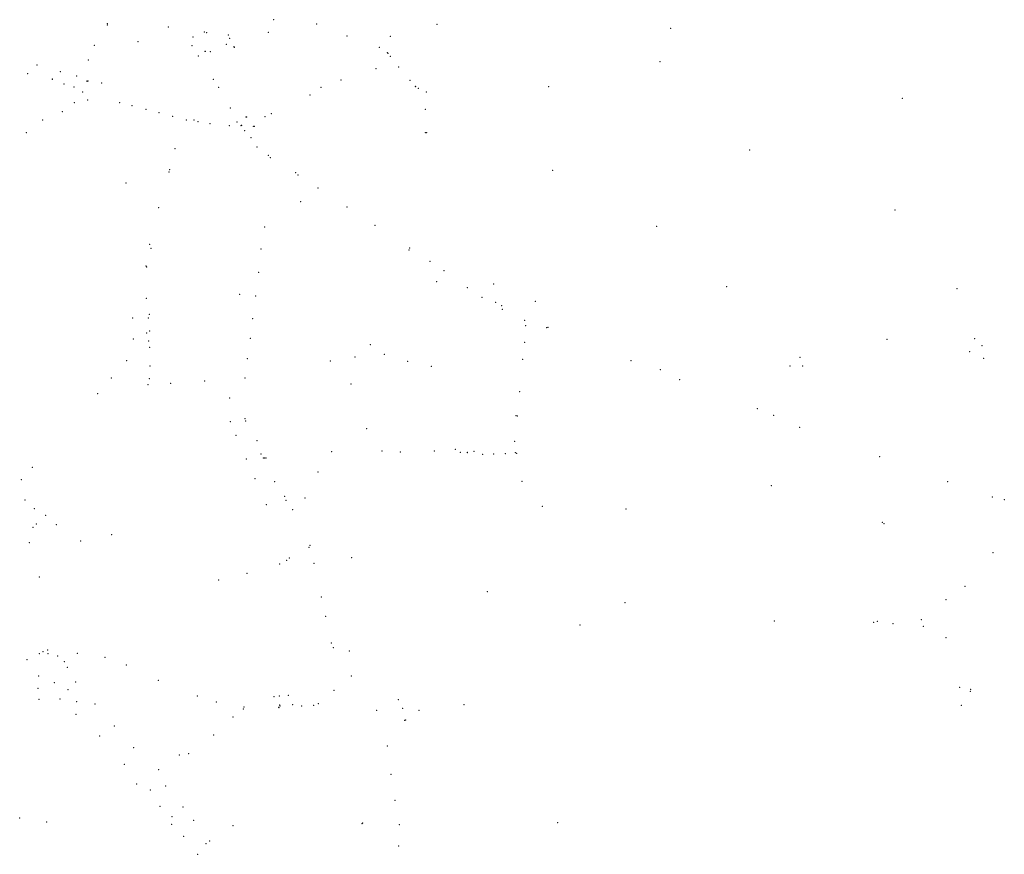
# Model space of a CAD drawing. Header units: metres. Extents: x 6434458 to 6462360, y 5631591 to 5655284.
# Tile 31 of 34: x 6448409 to 6462355, y 5631591 to 5643418. Entities that reach past the tile are written whole.
import ezdxf

# ---------------------------------------------------------------- set-up
doc = ezdxf.new("R2010")
doc.units = ezdxf.units.M
doc.set_wipeout_variables(frame=1)
doc.layers.get('0').update_dxf_attribs({"linetype": 'CONTINUOUS', "lineweight": 18})
doc.layers.add('OS_PunktOsnowyPoziomej', color=7, linetype='CONTINUOUS', lineweight=18)
doc.layers.add('OS_PunktOsnowyWysokosciowej', color=7, linetype='CONTINUOUS', lineweight=18)

# ---------------------------------------------------------------- blocks, each defined once
blk = doc.blocks.new('OSSP')
at = {"color": 0, "linetype": 'Continuous', "lineweight": 18}
blk.add_wipeout([(-1.2, 1.2999999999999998), (1.3, 1.2999999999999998), (1.3, -1.2000000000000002), (-1.2, -1.2000000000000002)], dxfattribs=at)
at = {"color": 0, "linetype": 'Continuous', "lineweight": 18, "flags": 128}
blk.add_lwpolyline([(-1.2, 1.3), (1.3, 1.3), (1.3, -1.2), (-1.2, -1.2), (-1.2, 1.3)], close=True, dxfattribs=at)
for points in [[(-0.4, 0), (0.4, 0)], [(0, 0.4), (0, -0.4)]]:
    blk.add_lwpolyline(points, dxfattribs=at)
blk = doc.blocks.new('OSPB')
at = {"color": 0, "linetype": 'Continuous', "lineweight": 18}
blk.add_wipeout([(-2, -1.1), (2, -1.1), (0.1, 2.1000000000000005)], dxfattribs=at)
at = {"linetype": 'Continuous', "lineweight": 25}
blk.add_hatch(color=0, dxfattribs=at).paths.add_polyline_path([(0, -0.22360679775, 1), (0, 0.22360679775, 1)])
at = {"color": 0, "linetype": 'Continuous', "lineweight": 18, "flags": 128}
blk.add_lwpolyline([(-2, -1.1), (2, -1.1), (0.1, 2.1), (-2, -1.1)], close=True, dxfattribs=at)
at = {"color": 0, "linetype": 'Continuous', "lineweight": 25}
blk.add_circle((0, 0), 0.22360679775, dxfattribs=at)
blk = doc.blocks.new('OSSH')
at = {"color": 0, "linetype": 'Continuous', "lineweight": 18}
blk.add_wipeout([(-1.2, 0.8999999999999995), (4.163336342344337e-17, -1.5000000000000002), (1.3, 0.8999999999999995)], dxfattribs=at)
at = {"color": 0, "linetype": 'Continuous', "lineweight": 18, "flags": 128}
blk.add_lwpolyline([(-1.2, 0.9), (0, -1.5), (1.3, 0.9), (-1.2, 0.9)], close=True, dxfattribs=at)
for points in [[(-0.3, 0), (0.3, 0)], [(0, 0.3), (0, -0.3)]]:
    blk.add_lwpolyline(points, dxfattribs=at)
blk = doc.blocks.new('OSHB')
at = {"linetype": 'Continuous', "lineweight": 18}
blk.add_hatch(color=0, dxfattribs=at).paths.add_polyline_path([(-1.7, 1), (1.7, 1), (0, -2), (-1.7, 0.9)])
at = {"color": 0, "linetype": 'Continuous', "lineweight": 18, "flags": 128}
blk.add_lwpolyline([(-1.7, 1), (1.7, 1), (0, -2), (-1.7, 0.9)], close=True, dxfattribs=at)

msp = doc.modelspace()

# ---------------------------------------------------------------- linework, layer by layer
at = {"layer": 'OS_PunktOsnowyPoziomej'}
for p in [(6452006.053000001, 5643417.106999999), (6449648.263, 5643341.737), (6450512.613, 5643311.917), (6452613.873, 5643357.447), (6454317.573, 5643354.167), (6457626.873, 5643294.417), (6450864.423, 5643172.317), (6451056.013, 5643235.726999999), (6451362.813, 5643202.106999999), (6451928.423, 5643237.687), (6453044.943, 5643188.707), (6453658.133, 5643183.017), (6449467.713000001, 5643052.358), (6450085.803, 5643104.257), (6450850.393, 5643049.267), (6451335.633, 5643069.007), (6451450.623, 5643025.377), (6453501.563, 5643025.137000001), (6450938.002999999, 5642903.007), (6451038.073, 5642970.766999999), (6451110.582999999, 5642966.357), (6453656.313, 5642900.297), (6448653.983, 5642776.628), (6449383.073, 5642847.578), (6453456.513, 5642723.417), (6453778.773, 5642745.228), (6457479.24, 5642823.53), (6448523.623, 5642650.748), (6448983.703, 5642683.048), (6449215.353, 5642621.178), (6448869.173, 5642573.298), (6449036.733, 5642504.468), (6449177.903, 5642464.188), (6449375.733, 5642548.508), (6449568.883, 5642522.358), (6451150.723, 5642570.467), (6452960.633, 5642561.957), (6454016.363, 5642470.618), (6455901.57, 5642469.089999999), (6449301.143, 5642393.958), (6452519.223, 5642351.257), (6454166.903, 5642394.398000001), (6460910.92, 5642304.04), (6449182.913, 5642243.277999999), (6449373.763, 5642278.878), (6449825.613, 5642244.238), (6449998.813, 5642198.637), (6451391.693, 5642165.237), (6449012.223, 5642112.197999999), (6450199.953, 5642145.117), (6450380.793, 5642097.957), (6450574.053, 5642046.977), (6451625.123, 5642037.237), (6451972.813, 5642085.146999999), (6454153.383, 5642146.338), (6448735.153, 5641996.328), (6450767.673, 5641995.817), (6450934.493, 5641971.137000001), (6451103.023, 5641944.697), (6451376.673, 5641917.117), (6451549.723, 5641922.217), (6451717.223, 5641908.687), (6448504.913, 5641817.298), (6451594.803, 5641843.927), (6451685.743, 5641743.667), (6454171.303000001, 5641817.158), (6451768.513, 5641612.717), (6450609.263, 5641589.887), (6451958.463, 5641462.527), (6458750.309999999, 5641570.629999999), (6450531.283, 5641294.447), (6452350.943, 5641217.857), (6455958.148411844, 5641283.753745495), (6449915.493, 5641104.198), (6452632.753, 5641033.408), (6452388.133, 5640837.268), (6453046.213, 5640762.758), (6450377.433, 5640751.858), (6460805.14, 5640720.64), (6453439.923, 5640504.188000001), (6457432.76, 5640488.54), (6451878.113, 5640478.098), (6450267.833, 5640176.618), (6451828.733, 5640170.478), (6453930.193, 5640181.868), (6454219.993, 5639991.947999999), (6450205.354, 5639915.428), (6451795.233, 5639839.158), (6454417.393, 5639861.498), (6454313.323, 5639704.947999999), (6455121.423, 5639674.659), (6451522.614, 5639528.098), (6454750.633, 5639619.538), (6458421.02, 5639632.84), (6461685.3, 5639604.02), (6450202.994, 5639469.558), (6451751.423999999, 5639502.148), (6454955.823, 5639485.678), (6455149.453, 5639413.738), (6455713.833, 5639427.729), (6455243.963, 5639314.518), (6450007.674, 5639190.828), (6450229.424, 5639189.148), (6451709.354, 5639179.648), (6455560.783, 5639157.709), (6450206.354, 5638980.328), (6455891.243, 5639060.799), (6450019.574, 5638893.817999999), (6450235.324, 5638862.638), (6451673.534, 5638904.769), (6455559.503, 5638847.018), (6460693.69, 5638890.72), (6461933.95, 5638897.959999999), (6453575.083, 5638674.438), (6461862.11, 5638714.2), (6462037.37, 5638797.62), (6449922.964, 5638584.188), (6451635.164, 5638615.868999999), (6452808.874, 5638582.758), (6453157.463999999, 5638636.588), (6453904.443, 5638578.788), (6455534.752999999, 5638603.008), (6459458.78, 5638631.85), (6462062.86, 5638620.23), (6450256.824, 5638510.669), (6454237.673, 5638504.598), (6457481.72, 5638457.64), (6459320.36, 5638510.18), (6459496.92, 5638508.210000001), (6449705.314, 5638342.709), (6450546.434, 5638264.599), (6451028.934, 5638299.759), (6451599.214, 5638341.949), (6453100.154, 5638255.379), (6449513.754, 5638117.489), (6450226.184, 5638245.709), (6455488.582999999, 5638147.839), (6451381.174, 5638054.77), (6451390.284, 5637722.521), (6451598.704, 5637762.9), (6455458.093000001, 5637803.819), (6453322.944, 5637624.009), (6451473.144, 5637529.321), (6451768.014000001, 5637453.831), (6455419.463, 5637441.749), (6452829.673999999, 5637298.019), (6453799.144, 5637290.429), (6454279.624, 5637305.448), (6454577.834, 5637330.468), (6454650.764, 5637286.629), (6454747.354, 5637281.738999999), (6454844.294, 5637299.679), (6455427.183, 5637282.099), (6451621.074, 5637194.851), (6451824.984, 5637262.180999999), (6454964.284, 5637257.139), (6455121.304, 5637263.659), (6455287.733, 5637266.679), (6448588.364, 5637074.308), (6452633.914, 5637010.05), (6448433.654, 5636899.438000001), (6451739.554, 5636916.441), (6452020.094, 5636872.771), (6455523.843, 5636874.879), (6459054.87, 5636812.76), (6448484.574, 5636613.857999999), (6452163.664, 5636664.811), (6452448.934, 5636639.29), (6462354.07, 5636617.19), (6448616.124, 5636491.148), (6451904.094, 5636546.811), (6452275.294, 5636474.141), (6455809.423000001, 5636523.39), (6456997.483419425, 5636483.998573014), (6448775.314, 5636394.188), (6448598.354, 5636225.808), (6448928.044, 5636260.649), (6460652.42, 5636276.48), (6449273.664, 5636030.359), (6449709.963999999, 5636118.739000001), (6448547.204, 5636007.838), (6452520.714, 5635969.63), (6452229.384, 5635788.16), (6453108.744, 5635793.129), (6452090.644, 5635704.14), (6452576.543999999, 5635712.65), (6448688.654, 5635520.848), (6451226.324, 5635477.919999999), (6451629.044, 5635570.55), (6452683.304, 5635236.129), (6455033.44, 5635314.56), (6452744.604, 5634963.139), (6460554.019999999, 5634893.629999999), (6460776.79, 5634858.63), (6461208.67, 5634820.2), (6452825.064000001, 5634586.358), (6448513.044, 5634349.198), (6448811.354, 5634434.978), (6448948.894, 5634401.378), (6449224.824, 5634437.498), (6449618.644, 5634384.178), (6453079.37, 5634471.68), (6449042.963999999, 5634321.958), (6449918.664, 5634272.629), (6448675.734, 5634116.528), (6453105.414, 5634118.197999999), (6448666.094, 5633943.828), (6448900.184, 5634022.098), (6449202.574, 5634031.158), (6450371.884, 5634055.478000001), (6461720.67, 5633957.22), (6461876.66, 5633928.85), (6448681.154, 5633789.208), (6448981.564, 5633790.868), (6449092.974, 5633925.418), (6450922.784, 5633834.348), (6452012.624, 5633825.878), (6452084.724, 5633835.048), (6452214.914, 5633844.058), (6452859.914, 5633916.668), (6449475.664, 5633719.508), (6451195.174, 5633751.688), (6451576.194, 5633651.588), (6452079.894, 5633669.148), (6452273.914, 5633711.248), (6452401.394000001, 5633692.448), (6452640.654, 5633725.487999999), (6453771.01, 5633781.17), (6453832.37, 5633659.59), (6461744.01, 5633704.11), (6449207.254, 5633575.378), (6451428.214, 5633538.468), (6453467.414, 5633633.368), (6454063.63, 5633632.64), (6449749.484, 5633407.088), (6453874.61, 5633494.7), (6449540.314, 5633268.818000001), (6451154.054, 5633284.098), (6450020.944, 5633102.108), (6453615.803999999, 5633125.478), (6450802.364, 5633016.218), (6449892.924, 5632865.459), (6450377.754, 5632790.048), (6453668.553999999, 5632723.318), (6450066.924, 5632589.639), (6450476.124, 5632560.179), (6450258.614, 5632502.539), (6450396.414, 5632269.839), (6450722.374, 5632262.659), (6453723.28, 5632355.03), (6450566.204, 5632124.889), (6448409.61, 5632105.18), (6450563.47, 5632015.44), (6450871.86, 5632070.45), (6451430.44, 5631995.25), (6453258.900000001, 5632023.56), (6453786.41, 5632011.55), (6456027.97, 5632038.459999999), (6450732.01, 5631848.18), (6451048.63, 5631743.34), (6453775.34, 5631709.81), (6450931.84, 5631591.82)]:
    msp.add_point(p, dxfattribs=at)
at = {"layer": 'OS_PunktOsnowyWysokosciowej'}
for p in [(6451226.77, 5642459.43), (6452677.13, 5642459.28), (6453937.2, 5642556.58), (6451883.94, 5642043.98), (6455576.44, 5639080.68), (6453375.56, 5638811.78), (6450248.12, 5638775.14), (6457068.292733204, 5638584.871811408), (6450245.16, 5638333.08), (6457757.345033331, 5638315.042073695), (6458856.728920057, 5637905.434045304), (6459085.903698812, 5637813.732386), (6459456.421925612, 5637643.64788633), (6453539.5, 5637307.46), (6460589.727110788, 5637226.742084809), (6461554.112807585, 5636870.584333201), (6462186.355120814, 5636652.552022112), (6462192.663015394, 5635865.203999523), (6461799.665675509, 5635388.966385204), (6461527.900486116, 5635198.687574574), (6456983.636927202, 5635156.739029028), (6461179.787444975, 5634914.771043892), (6456343.512606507, 5634842.896529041), (6459099.36458965, 5634898.214239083), (6461527.982536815, 5634661.933443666), (6449085.7, 5634242.96), (6449214.45, 5633754.53), (6454702.851502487, 5633713.048685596), (6450668.188700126, 5633000.062806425), (6448790.987071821, 5632049.132717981)]:
    msp.add_point(p, dxfattribs=at)

# ---------------------------------------------------------------- next in the draw order: block references
at = {"layer": 'OS_PunktOsnowyPoziomej', "linetype": 'Continuous', "xscale": 0.5, "yscale": 0.5, "zscale": 0.5}
for name, p in [('OSSP', (6452006.053000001, 5643417.106999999)), ('OSSP', (6449648.263, 5643341.737)), ('OSSP', (6450512.613, 5643311.917)), ('OSSP', (6452613.873, 5643357.447)), ('OSSP', (6454317.573, 5643354.167)), ('OSSP', (6457626.873, 5643294.417)), ('OSSP', (6450864.423, 5643172.317)), ('OSSP', (6451056.013, 5643235.726999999)), ('OSSP', (6451362.813, 5643202.106999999)), ('OSSP', (6451928.423, 5643237.687)), ('OSSP', (6453044.943, 5643188.707)), ('OSSP', (6453658.133, 5643183.017)), ('OSSP', (6449467.713000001, 5643052.358)), ('OSSP', (6450085.803, 5643104.257)), ('OSSP', (6450850.393, 5643049.267)), ('OSSP', (6451335.633, 5643069.007)), ('OSSP', (6451450.623, 5643025.377)), ('OSSP', (6453501.563, 5643025.137000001)), ('OSSP', (6450938.002999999, 5642903.007)), ('OSSP', (6451038.073, 5642970.766999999)), ('OSSP', (6451110.582999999, 5642966.357)), ('OSSP', (6453656.313, 5642900.297)), ('OSSP', (6448653.983, 5642776.628)), ('OSSP', (6449383.073, 5642847.578)), ('OSSP', (6453456.513, 5642723.417)), ('OSSP', (6453778.773, 5642745.228)), ('OSSP', (6457479.24, 5642823.53)), ('OSSP', (6448523.623, 5642650.748)), ('OSSP', (6448869.173, 5642573.298)), ('OSSP', (6448983.703, 5642683.048)), ('OSSP', (6449215.353, 5642621.178)), ('OSSP', (6449036.733, 5642504.468)), ('OSSP', (6449177.903, 5642464.188)), ('OSSP', (6449375.733, 5642548.508)), ('OSSP', (6449568.883, 5642522.358)), ('OSSP', (6451150.723, 5642570.467)), ('OSSP', (6452960.633, 5642561.957)), ('OSSP', (6454016.363, 5642470.618)), ('OSSP', (6455901.57, 5642469.089999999)), ('OSSP', (6449301.143, 5642393.958)), ('OSSP', (6452519.223, 5642351.257)), ('OSSP', (6454166.903, 5642394.398000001)), ('OSSP', (6460910.92, 5642304.04)), ('OSSP', (6449182.913, 5642243.277999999)), ('OSSP', (6449373.763, 5642278.878)), ('OSSP', (6449825.613, 5642244.238)), ('OSSP', (6449998.813, 5642198.637)), ('OSSP', (6451391.693, 5642165.237)), ('OSSP', (6449012.223, 5642112.197999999)), ('OSSP', (6450199.953, 5642145.117)), ('OSSP', (6450380.793, 5642097.957)), ('OSSP', (6450574.053, 5642046.977)), ('OSSP', (6451625.123, 5642037.237)), ('OSSP', (6451972.813, 5642085.146999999)), ('OSSP', (6454153.383, 5642146.338)), ('OSSP', (6448735.153, 5641996.328)), ('OSSP', (6450767.673, 5641995.817)), ('OSSP', (6450934.493, 5641971.137000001)), ('OSSP', (6451103.023, 5641944.697)), ('OSSP', (6451376.673, 5641917.117)), ('OSSP', (6451549.723, 5641922.217)), ('OSSP', (6451717.223, 5641908.687)), ('OSSP', (6448504.913, 5641817.298)), ('OSSP', (6451594.803, 5641843.927)), ('OSSP', (6451685.743, 5641743.667)), ('OSSP', (6454171.303000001, 5641817.158)), ('OSSP', (6451768.513, 5641612.717)), ('OSSP', (6450609.263, 5641589.887)), ('OSSP', (6451958.463, 5641462.527)), ('OSSP', (6458750.309999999, 5641570.629999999)), ('OSSP', (6450531.283, 5641294.447)), ('OSSP', (6452350.943, 5641217.857)), ('OSPB', (6455958.148411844, 5641283.753745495)), ('OSSP', (6449915.493, 5641104.198)), ('OSSP', (6452632.753, 5641033.408)), ('OSSP', (6452388.133, 5640837.268)), ('OSSP', (6453046.213, 5640762.758)), ('OSSP', (6450377.433, 5640751.858)), ('OSSP', (6460805.14, 5640720.64)), ('OSSP', (6453439.923, 5640504.188000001)), ('OSSP', (6457432.76, 5640488.54)), ('OSSP', (6451878.113, 5640478.098)), ('OSSP', (6450267.833, 5640176.618)), ('OSSP', (6451828.733, 5640170.478)), ('OSSP', (6453930.193, 5640181.868)), ('OSSP', (6454219.993, 5639991.947999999)), ('OSSP', (6450205.354, 5639915.428)), ('OSSP', (6451795.233, 5639839.158)), ('OSSP', (6454417.393, 5639861.498)), ('OSSP', (6454313.323, 5639704.947999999)), ('OSSP', (6455121.423, 5639674.659)), ('OSSP', (6451522.614, 5639528.098)), ('OSSP', (6454750.633, 5639619.538)), ('OSSP', (6458421.02, 5639632.84)), ('OSSP', (6461685.3, 5639604.02)), ('OSSP', (6450202.994, 5639469.558)), ('OSSP', (6451751.423999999, 5639502.148)), ('OSSP', (6454955.823, 5639485.678)), ('OSSP', (6455149.453, 5639413.738)), ('OSSP', (6455713.833, 5639427.729)), ('OSSP', (6455243.963, 5639314.518)), ('OSSP', (6450007.674, 5639190.828)), ('OSSP', (6450229.424, 5639189.148)), ('OSSP', (6451709.354, 5639179.648)), ('OSSP', (6455560.783, 5639157.709)), ('OSSP', (6450206.354, 5638980.328)), ('OSSP', (6455891.243, 5639060.799)), ('OSSP', (6450019.574, 5638893.817999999)), ('OSSP', (6450235.324, 5638862.638)), ('OSSP', (6451673.534, 5638904.769)), ('OSSP', (6455559.503, 5638847.018)), ('OSSP', (6460693.69, 5638890.72)), ('OSSP', (6461933.95, 5638897.959999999)), ('OSSP', (6453575.083, 5638674.438)), ('OSSP', (6461862.11, 5638714.2)), ('OSSP', (6462037.37, 5638797.62)), ('OSSP', (6449922.964, 5638584.188)), ('OSSP', (6451635.164, 5638615.868999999)), ('OSSP', (6452808.874, 5638582.758)), ('OSSP', (6453157.463999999, 5638636.588)), ('OSSP', (6453904.443, 5638578.788)), ('OSSP', (6455534.752999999, 5638603.008)), ('OSSP', (6459458.78, 5638631.85)), ('OSSP', (6462062.86, 5638620.23)), ('OSSP', (6450256.824, 5638510.669)), ('OSSP', (6454237.673, 5638504.598)), ('OSSP', (6457481.72, 5638457.64)), ('OSSP', (6459320.36, 5638510.18)), ('OSSP', (6459496.92, 5638508.210000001)), ('OSSP', (6449705.314, 5638342.709)), ('OSSP', (6450546.434, 5638264.599)), ('OSSP', (6451028.934, 5638299.759)), ('OSSP', (6451599.214, 5638341.949)), ('OSSP', (6453100.154, 5638255.379)), ('OSSP', (6449513.754, 5638117.489)), ('OSSP', (6450226.184, 5638245.709)), ('OSSP', (6455488.582999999, 5638147.839)), ('OSSP', (6451381.174, 5638054.77)), ('OSSP', (6451390.284, 5637722.521)), ('OSSP', (6451598.704, 5637762.9)), ('OSSP', (6455458.093000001, 5637803.819)), ('OSSP', (6453322.944, 5637624.009)), ('OSSP', (6451473.144, 5637529.321)), ('OSSP', (6451768.014000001, 5637453.831)), ('OSSP', (6455419.463, 5637441.749)), ('OSSP', (6452829.673999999, 5637298.019)), ('OSSP', (6453799.144, 5637290.429)), ('OSSP', (6454279.624, 5637305.448)), ('OSSP', (6454577.834, 5637330.468)), ('OSSP', (6454650.764, 5637286.629)), ('OSSP', (6454747.354, 5637281.738999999)), ('OSSP', (6454844.294, 5637299.679)), ('OSSP', (6455427.183, 5637282.099)), ('OSSP', (6451621.074, 5637194.851)), ('OSSP', (6451824.984, 5637262.180999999)), ('OSSP', (6454964.284, 5637257.139)), ('OSSP', (6455121.304, 5637263.659)), ('OSSP', (6455287.733, 5637266.679)), ('OSSP', (6448588.364, 5637074.308)), ('OSSP', (6452633.914, 5637010.05)), ('OSSP', (6448433.654, 5636899.438000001)), ('OSSP', (6451739.554, 5636916.441)), ('OSSP', (6452020.094, 5636872.771)), ('OSSP', (6455523.843, 5636874.879)), ('OSSP', (6459054.87, 5636812.76)), ('OSSP', (6448484.574, 5636613.857999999)), ('OSSP', (6452163.664, 5636664.811)), ('OSSP', (6452448.934, 5636639.29)), ('OSSP', (6462354.07, 5636617.19)), ('OSSP', (6448616.124, 5636491.148)), ('OSSP', (6451904.094, 5636546.811)), ('OSSP', (6452275.294, 5636474.141)), ('OSSP', (6455809.423000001, 5636523.39)), ('OSPB', (6456997.483419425, 5636483.998573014)), ('OSSP', (6448775.314, 5636394.188)), ('OSSP', (6448598.354, 5636225.808)), ('OSSP', (6448928.044, 5636260.649)), ('OSSP', (6460652.42, 5636276.48)), ('OSSP', (6449273.664, 5636030.359)), ('OSSP', (6449709.963999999, 5636118.739000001)), ('OSSP', (6448547.204, 5636007.838)), ('OSSP', (6452520.714, 5635969.63)), ('OSSP', (6452229.384, 5635788.16)), ('OSSP', (6453108.744, 5635793.129)), ('OSSP', (6452090.644, 5635704.14)), ('OSSP', (6452576.543999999, 5635712.65)), ('OSSP', (6448688.654, 5635520.848)), ('OSSP', (6451226.324, 5635477.919999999)), ('OSSP', (6451629.044, 5635570.55)), ('OSSP', (6452683.304, 5635236.129)), ('OSSP', (6455033.44, 5635314.56)), ('OSSP', (6452744.604, 5634963.139)), ('OSSP', (6460554.019999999, 5634893.629999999)), ('OSSP', (6460776.79, 5634858.63)), ('OSSP', (6461208.67, 5634820.2)), ('OSSP', (6452825.064000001, 5634586.358)), ('OSSP', (6448513.044, 5634349.198)), ('OSSP', (6448811.354, 5634434.978)), ('OSSP', (6448948.894, 5634401.378)), ('OSSP', (6449224.824, 5634437.498)), ('OSSP', (6449618.644, 5634384.178)), ('OSSP', (6453079.37, 5634471.68)), ('OSSP', (6449042.963999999, 5634321.958)), ('OSSP', (6449918.664, 5634272.629)), ('OSSP', (6448675.734, 5634116.528)), ('OSSP', (6453105.414, 5634118.197999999)), ('OSSP', (6448666.094, 5633943.828)), ('OSSP', (6448900.184, 5634022.098)), ('OSSP', (6449202.574, 5634031.158)), ('OSSP', (6450371.884, 5634055.478000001)), ('OSSP', (6461720.67, 5633957.22)), ('OSSP', (6461876.66, 5633928.85)), ('OSSP', (6448681.154, 5633789.208)), ('OSSP', (6448981.564, 5633790.868)), ('OSSP', (6449092.974, 5633925.418)), ('OSSP', (6450922.784, 5633834.348)), ('OSSP', (6452012.624, 5633825.878)), ('OSSP', (6452084.724, 5633835.048)), ('OSSP', (6452214.914, 5633844.058)), ('OSSP', (6452859.914, 5633916.668)), ('OSSP', (6449475.664, 5633719.508)), ('OSSP', (6451195.174, 5633751.688)), ('OSSP', (6451576.194, 5633651.588)), ('OSSP', (6452079.894, 5633669.148)), ('OSSP', (6452273.914, 5633711.248)), ('OSSP', (6452401.394000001, 5633692.448)), ('OSSP', (6452640.654, 5633725.487999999)), ('OSSP', (6453771.01, 5633781.17)), ('OSSP', (6453832.37, 5633659.59)), ('OSSP', (6461744.01, 5633704.11)), ('OSSP', (6449207.254, 5633575.378)), ('OSSP', (6451428.214, 5633538.468)), ('OSSP', (6453467.414, 5633633.368)), ('OSSP', (6454063.63, 5633632.64)), ('OSSP', (6449749.484, 5633407.088)), ('OSSP', (6453874.61, 5633494.7)), ('OSSP', (6449540.314, 5633268.818000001)), ('OSSP', (6451154.054, 5633284.098)), ('OSSP', (6450020.944, 5633102.108)), ('OSSP', (6453615.803999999, 5633125.478)), ('OSSP', (6450802.364, 5633016.218)), ('OSSP', (6449892.924, 5632865.459)), ('OSSP', (6450377.754, 5632790.048)), ('OSSP', (6453668.553999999, 5632723.318)), ('OSSP', (6450066.924, 5632589.639)), ('OSSP', (6450476.124, 5632560.179)), ('OSSP', (6450258.614, 5632502.539)), ('OSSP', (6450396.414, 5632269.839)), ('OSSP', (6450722.374, 5632262.659)), ('OSSP', (6453723.28, 5632355.03)), ('OSSP', (6450566.204, 5632124.889)), ('OSSP', (6448409.61, 5632105.18)), ('OSSP', (6450563.47, 5632015.44)), ('OSSP', (6450871.86, 5632070.45)), ('OSSP', (6451430.44, 5631995.25)), ('OSSP', (6453258.900000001, 5632023.56)), ('OSSP', (6453786.41, 5632011.55)), ('OSSP', (6456027.97, 5632038.459999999)), ('OSSP', (6450732.01, 5631848.18)), ('OSSP', (6451048.63, 5631743.34)), ('OSSP', (6453775.34, 5631709.81)), ('OSSP', (6450931.84, 5631591.82))]:
    msp.add_blockref(name, p, dxfattribs=at)
at = {"layer": 'OS_PunktOsnowyWysokosciowej', "linetype": 'Continuous', "xscale": 0.5, "yscale": 0.5, "zscale": 0.5}
for name, p in [('OSSH', (6451226.77, 5642459.43)), ('OSSH', (6452677.13, 5642459.28)), ('OSSH', (6453937.2, 5642556.58)), ('OSSH', (6451883.94, 5642043.98)), ('OSSH', (6455576.44, 5639080.68)), ('OSSH', (6453375.56, 5638811.78)), ('OSSH', (6450248.12, 5638775.14)), ('OSHB', (6457068.292733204, 5638584.871811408)), ('OSSH', (6450245.16, 5638333.08)), ('OSHB', (6457757.345033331, 5638315.042073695)), ('OSHB', (6458856.728920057, 5637905.434045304)), ('OSHB', (6459085.903698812, 5637813.732386)), ('OSHB', (6459456.421925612, 5637643.64788633)), ('OSSH', (6453539.5, 5637307.46)), ('OSHB', (6460589.727110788, 5637226.742084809)), ('OSHB', (6461554.112807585, 5636870.584333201)), ('OSHB', (6462186.355120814, 5636652.552022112)), ('OSHB', (6462192.663015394, 5635865.203999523)), ('OSHB', (6461799.665675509, 5635388.966385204)), ('OSHB', (6461527.900486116, 5635198.687574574)), ('OSHB', (6456983.636927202, 5635156.739029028)), ('OSHB', (6461179.787444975, 5634914.771043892)), ('OSHB', (6456343.512606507, 5634842.896529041)), ('OSHB', (6459099.36458965, 5634898.214239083)), ('OSHB', (6461527.982536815, 5634661.933443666)), ('OSSH', (6449085.7, 5634242.96)), ('OSSH', (6449214.45, 5633754.53)), ('OSHB', (6454702.851502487, 5633713.048685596)), ('OSHB', (6450668.188700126, 5633000.062806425)), ('OSHB', (6448790.987071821, 5632049.132717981))]:
    msp.add_blockref(name, p, dxfattribs=at)

# ---------------------------------------------------------------- next in the draw order: linework, layer by layer
at = {"layer": 'OS_PunktOsnowyPoziomej'}
for p in [(6449652.483, 5643360.597), (6451381.153, 5643152.397), (6451446.383, 5643031.387), (6451035.533, 5642969.157), (6453617.793, 5642949.937), (6449364.483, 5642549.008), (6454011.433, 5642472.078), (6451615.823, 5642040.167), (6451486.483, 5641966.747), (6451731.553, 5641904.967), (6454154.313, 5641817.848), (6450248.033, 5640235.168), (6450248.414, 5639004.498), (6455439.553, 5637806.409000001), (6451877.614, 5637206.261), (6460628.94, 5636295.95), (6448803.324, 5634485.188), (6452095.944, 5633693.338), (6453269.01, 5632035.76), (6451101.67, 5631778.69)]:
    msp.add_point(p, dxfattribs=at)
at = {"layer": 'OS_PunktOsnowyWysokosciowej'}
for p in [(6451021.900000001, 5643244.3), (6448869.83, 5642578.96), (6450877.82, 5641995.61), (6451932.008321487, 5641493.456925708), (6450522.95, 5641258.81), (6452318.134342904, 5641250.836874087), (6453923.884176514, 5640154.120072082), (6450196.88, 5639927.86), (6450243.57, 5639243.84), (6455235.316649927, 5639365.420575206), (6455871.250335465, 5639053.939550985), (6451608.67, 5637732.36), (6454747.93, 5637287.160000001), (6455448.36, 5637274.04), (6452182.519999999, 5636605.75), (6448642.66, 5636272.94), (6452508.67, 5635943.21), (6452188.73, 5635756.43), (6460504.456231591, 5634878.212749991), (6452851.58, 5634517.69), (6461873.068218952, 5633899.613966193), (6451585.65, 5633678.28), (6452574.309999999, 5633701.47), (6453863.419346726, 5633487.563575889)]:
    msp.add_point(p, dxfattribs=at)

# ---------------------------------------------------------------- next in the draw order: block references
at = {"layer": 'OS_PunktOsnowyPoziomej', "linetype": 'Continuous', "xscale": 0.5, "yscale": 0.5, "zscale": 0.5}
for p in [(6449652.483, 5643360.597), (6451381.153, 5643152.397), (6451446.383, 5643031.387), (6451035.533, 5642969.157), (6453617.793, 5642949.937), (6449364.483, 5642549.008), (6454011.433, 5642472.078), (6451615.823, 5642040.167), (6451486.483, 5641966.747), (6451731.553, 5641904.967), (6454154.313, 5641817.848), (6450248.033, 5640235.168), (6450248.414, 5639004.498), (6455439.553, 5637806.409000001), (6451877.614, 5637206.261), (6460628.94, 5636295.95), (6448803.324, 5634485.188), (6452095.944, 5633693.338), (6453269.01, 5632035.76), (6451101.67, 5631778.69)]:
    msp.add_blockref('OSSP', p, dxfattribs=at)
at = {"layer": 'OS_PunktOsnowyWysokosciowej', "linetype": 'Continuous', "xscale": 0.5, "yscale": 0.5, "zscale": 0.5}
for name, p in [('OSSH', (6451021.900000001, 5643244.3)), ('OSSH', (6448869.83, 5642578.96)), ('OSSH', (6450877.82, 5641995.61)), ('OSHB', (6451932.008321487, 5641493.456925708)), ('OSSH', (6450522.95, 5641258.81)), ('OSHB', (6452318.134342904, 5641250.836874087)), ('OSHB', (6453923.884176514, 5640154.120072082)), ('OSSH', (6450196.88, 5639927.86)), ('OSSH', (6450243.57, 5639243.84)), ('OSHB', (6455235.316649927, 5639365.420575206)), ('OSHB', (6455871.250335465, 5639053.939550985)), ('OSSH', (6451608.67, 5637732.36)), ('OSSH', (6454747.93, 5637287.160000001)), ('OSSH', (6455448.36, 5637274.04)), ('OSSH', (6452182.519999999, 5636605.75)), ('OSSH', (6448642.66, 5636272.94)), ('OSSH', (6452508.67, 5635943.21)), ('OSSH', (6452188.73, 5635756.43)), ('OSHB', (6460504.456231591, 5634878.212749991)), ('OSSH', (6452851.58, 5634517.69)), ('OSHB', (6461873.068218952, 5633899.613966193)), ('OSSH', (6451585.65, 5633678.28)), ('OSSH', (6452574.309999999, 5633701.47)), ('OSHB', (6453863.419346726, 5633487.563575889))]:
    msp.add_blockref(name, p, dxfattribs=at)

# ---------------------------------------------------------------- next in the draw order: linework, layer by layer
at = {"layer": 'OS_PunktOsnowyPoziomej'}
for p in [(6451443.263000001, 5643035.757), (6448739.754, 5634461.897999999)]:
    msp.add_point(p, dxfattribs=at)
at = {"layer": 'OS_PunktOsnowyWysokosciowej'}
for p in [(6453624.5, 5642938.82), (6449361.8, 5642543.09), (6454054.25, 5642446.94), (6451553.1, 5641918.419999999), (6451859.24, 5637205.21), (6452091.29, 5633706.68)]:
    msp.add_point(p, dxfattribs=at)

# ---------------------------------------------------------------- next in the draw order: block references
at = {"layer": 'OS_PunktOsnowyPoziomej', "linetype": 'Continuous', "xscale": 0.5, "yscale": 0.5, "zscale": 0.5}
for p in [(6451443.263000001, 5643035.757), (6448739.754, 5634461.897999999)]:
    msp.add_blockref('OSSP', p, dxfattribs=at)
at = {"layer": 'OS_PunktOsnowyWysokosciowej', "linetype": 'Continuous', "xscale": 0.5, "yscale": 0.5, "zscale": 0.5}
for p in [(6453624.5, 5642938.82), (6449361.8, 5642543.09), (6454054.25, 5642446.94), (6451553.1, 5641918.419999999), (6451859.24, 5637205.21), (6452091.29, 5633706.68)]:
    msp.add_blockref('OSSH', p, dxfattribs=at)

# ---------------------------------------------------------------- next in the draw order: linework, layer by layer
at = {"layer": 'OS_PunktOsnowyWysokosciowej'}
for p in [(6451545.292781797, 5641914.730587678), (6451896.3, 5637207.540000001), (6448688.02, 5634432.18), (6452075.867407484, 5633674.489167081)]:
    msp.add_point(p, dxfattribs=at)

# ---------------------------------------------------------------- next in the draw order: block references
at = {"layer": 'OS_PunktOsnowyWysokosciowej', "linetype": 'Continuous', "xscale": 0.5, "yscale": 0.5, "zscale": 0.5}
for name, p in [('OSHB', (6451545.292781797, 5641914.730587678)), ('OSSH', (6451896.3, 5637207.540000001)), ('OSSH', (6448688.02, 5634432.18)), ('OSHB', (6452075.867407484, 5633674.489167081))]:
    msp.add_blockref(name, p, dxfattribs=at)

doc.saveas('drawing.dxf')
